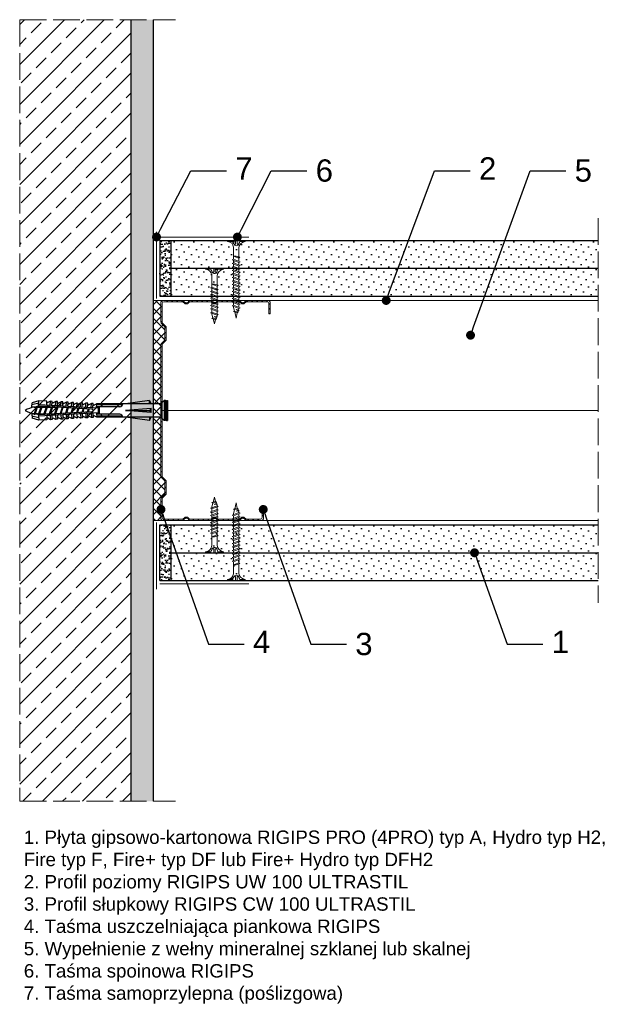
# Model space of a CAD drawing. Header units: millimetres. Extents: x 1535 to 2839, y 580 to 1600.
# Tile 4 of 6: x 2574 to 2839, y 584 to 1026. Entities that reach past the tile are written whole.
import ezdxf
from ezdxf import colors
from ezdxf.entities.mleader import LeaderData, LeaderLine
from ezdxf.math import Vec2, Vec3

# ---------------------------------------------------------------- set-up
doc = ezdxf.new("R2010")
doc.units = ezdxf.units.MM
doc.linetypes.add('ACAD_ISO02W100', pattern=[15, 12, -3])
for name, color, linetype, lineweight in [('_ISOVER WELNA', 7, 'BATTING', 9), ('_RIGIPS AKCESORIA', 7, 'Continuous', 18), ('_RIGIPS G-K', 7, 'Continuous', 25), ('_RIGIPS PROFIL', 7, 'Continuous', 18), ('KRESKOWANIE', 7, 'Continuous', 9), ('OPISY', 7, 'Continuous', 9), ('PRZERYWANA', 7, 'ACAD_ISO02W100', 9)]:
    doc.layers.add(name, color=color, linetype=linetype, lineweight=lineweight)
doc.styles.get("Standard").update_dxf_attribs({"font": 'arial.ttf'})
doc.linetypes.add('BATTING', pattern='A,0.00254,-2.54,[134,ltypeshp.shx,S=2.54,R=0,X=-2.54,Y=0],-5.08,[134,ltypeshp.shx,S=2.54,R=180,X=2.54,Y=0],-2.54', length=10.16254)
pattern_1 = [(225, (338.4632, -189.8917), (1.122532, -3.367596), [0, -3.175])]
pattern_2 = [(225, (338.4632, -188.0917), (1.122532, -3.367596), [0, -3.175])]

# ---------------------------------------------------------------- blocks, each defined once
blk = doc.blocks.new('TN 25')
at = {"layer": '_RIGIPS AKCESORIA'}
for p, q in [((0, -0.84), (0, 7.16)), ((0, 7.16), (0.46, 7.16)), ((0.46, 4.78), (0, 4.78)), ((0.46, 7.16), (0.46, 4.78)), ((3.02, 4.46), (8.47, 4.46)), ((7.12, 4.46), (7.12, 3.18)), ((8.03, 2.01), (7.12, 4.46)), ((8.47, 4.46), (8.79, 5)), ((9.61, 1.51), (8.47, 4.46)), ((8.79, 5), (9.93, 2.01)), ((9, 4.46), (10.1, 4.46)), ((10.1, 4.46), (10.41, 5)), ((11.23, 1.51), (10.1, 4.46)), ((10.41, 5), (11.56, 2.01)), ((10.62, 4.46), (11.67, 4.46)), ((11.67, 4.46), (11.99, 5)), ((12.81, 1.51), (11.67, 4.46)), ((11.99, 5), (13.14, 2.01)), ((12.2, 4.46), (13.21, 4.46)), ((13.21, 4.46), (13.52, 5)), ((14.34, 1.51), (13.21, 4.46)), ((13.52, 5), (14.67, 2.01)), ((13.73, 4.46), (14.8, 4.46)), ((14.8, 4.46), (15.12, 5)), ((15.94, 1.51), (14.8, 4.46)), ((15.12, 5), (16.26, 2.01)), ((15.33, 4.46), (16.42, 4.46)), ((16.42, 4.46), (16.73, 5)), ((17.55, 1.51), (16.42, 4.46)), ((16.73, 5), (17.88, 2.01)), ((16.94, 4.46), (17.99, 4.46)), ((17.99, 4.46), (18.31, 5)), ((19.13, 1.51), (17.99, 4.46)), ((18.31, 5), (19.45, 2.01)), ((18.52, 4.46), (19.68, 4.46)), ((19.68, 4.46), (20, 5)), ((20.82, 1.51), (19.68, 4.46)), ((20, 5), (21.14, 2.01)), ((20.21, 4.46), (20.7, 4.46)), ((20.7, 4.46), (22.28, 3.98)), ((0, 3.5), (1.77, 3.5)), ((0, 2.83), (1.77, 2.83)), ((0.46, 1.64), (0, 1.64)), ((0.46, -0.84), (0.46, 1.64)), ((1.77, 3.5), (1.77, 4.2)), ((1.77, 2.83), (1.77, 2.18)), ((7.49, 2.01), (3.55, 2.01)), ((7.12, 3.18), (7.65, 1.53)), ((7.65, 1.53), (8.03, 2.01)), ((9.41, 2.01), (8.03, 2.01)), ((9.93, 2.01), (9.61, 1.51)), ((11.04, 2.01), (9.93, 2.01)), ((11.56, 2.01), (11.23, 1.51)), ((12.61, 2.01), (11.56, 2.01)), ((13.14, 2.01), (12.81, 1.51)), ((14.15, 2.01), (13.14, 2.01)), ((14.67, 2.01), (14.34, 1.51)), ((15.74, 2.01), (14.67, 2.01)), ((16.26, 2.01), (15.94, 1.51)), ((17.36, 2.01), (16.26, 2.01)), ((17.88, 2.01), (17.55, 1.51)), ((18.93, 2.01), (17.88, 2.01)), ((19.45, 2.01), (19.13, 1.51)), ((19.45, 2.01), (20.62, 2.01)), ((21.14, 2.01), (20.82, 1.51)), ((21.14, 2.01), (21.81, 2.12)), ((21.85, 1.83), (21.67, 3.28)), ((21.67, 3.28), (22.14, 2.4)), ((22.14, 2.4), (21.85, 1.83)), ((22.7, 2.36), (22.14, 2.4)), ((22.28, 3.98), (22.56, 4.37)), ((22.7, 2.36), (22.28, 3.98)), ((22.56, 4.37), (23.03, 2.71)), ((23.03, 2.71), (22.7, 2.36)), ((22.71, 3.85), (25, 3.24)), ((25, 3.24), (23.03, 2.71)), ((0, -0.84), (0.46, -0.84))]:
    blk.add_line(p, q, dxfattribs=at)
for centre, major_axis, ratio, start_param, end_param in [((3.09, 7.67), (0.17, 3.2), 0.826134, 1.773653, 3.180586), ((-0.04, 0.9), (0, 3.93), 0.848176, -0.720942, -0.151112), ((3.37, -1.57), (0.28, 3.57), 0.832181, 0.035984, 1.430787), ((-2.73, 15.91), (0, 14.76), 0.848176, 3.399396, 3.475072), ((0.59, 4.62), (0, 2.81), 0.848176, 3.475072, 3.862535), ((1.66, 3.18), (0, 0.895), 0.848176, -1.552777, -0.720942), ((1.66, 3.18), (0, 0.895), 0.848176, 3.862535, 4.730408)]:
    blk.add_ellipse(centre, major_axis=major_axis, ratio=ratio, start_param=start_param, end_param=end_param, dxfattribs=at)
blk = doc.blocks.new('CW 100 ULTRASTIL')
h = blk.add_hatch()
h.set_pattern_fill('ANSI31', color=256, scale=0.5, style=0)
h.paths.add_polyline_path([(179.46, 109.85, -0.198912), (179.6, 110.2), (181.11, 111.71, 0.198912), (181.26, 112.06), (181.26, 117.65, 0.198912), (181.11, 118), (179.6, 119.51, -0.198912), (179.46, 119.86), (179.46, 128.31, -0.414214), (180.26, 129.11), (188.58, 129.11, -0.198912), (188.93, 128.96), (189.64, 128.25, 0.198912), (189.99, 128.11), (190.58, 128.11, 0.198912), (190.93, 128.25), (191.64, 128.96, -0.198912), (191.99, 129.11), (201.28, 129.11, -0.198912), (201.63, 128.96), (202.34, 128.25, 0.198912), (202.69, 128.11), (203.28, 128.11, 0.198912), (203.63, 128.25), (204.34, 128.96, -0.198912), (204.69, 129.11), (213.98, 129.11, -0.198912), (214.33, 128.96), (215.04, 128.25, 0.198912), (215.39, 128.11), (215.98, 128.11, 0.198912), (216.33, 128.25), (217.04, 128.96, -0.198912), (217.39, 129.11), (226.56, 129.11, -0.414214), (227.36, 128.31), (227.36, 123.66), (227.91, 123.66), (227.91, 128.86, 0.414214), (227.11, 129.66), (217.39, 129.66, 0.198912), (217.04, 129.51), (216.33, 128.8, -0.198912), (215.98, 128.66), (215.39, 128.66, -0.198912), (215.04, 128.8), (214.33, 129.51, 0.198912), (213.98, 129.66), (204.69, 129.66, 0.198912), (204.34, 129.51), (203.63, 128.8, -0.198912), (203.28, 128.66), (202.69, 128.66, -0.198912), (202.34, 128.8), (201.63, 129.51, 0.198912), (201.28, 129.66), (191.99, 129.66, 0.198912), (191.64, 129.51), (190.93, 128.8, -0.198912), (190.58, 128.66), (189.99, 128.66, -0.198912), (189.64, 128.8), (188.93, 129.51, 0.198912), (188.58, 129.66), (179.71, 129.66, 0.414214), (178.91, 128.86), (178.91, 119.86, 0.198912), (179.05, 119.51), (180.56, 118, -0.198912), (180.71, 117.65), (180.71, 112.06, -0.198912), (180.56, 111.71), (179.05, 110.2, 0.198912), (178.91, 109.85), (178.91, 50.66, 0.198912), (179.05, 50.31), (180.56, 48.8, -0.198912), (180.71, 48.45), (180.71, 42.86, -0.198912), (180.56, 42.51), (179.05, 41, 0.198912), (178.91, 40.65), (178.91, 31.66, 0.414214), (179.71, 30.86), (188.58, 30.86, 0.198912), (188.93, 31), (189.64, 31.71, -0.198912), (189.99, 31.86), (190.58, 31.86, -0.198912), (190.93, 31.71), (191.64, 31, 0.198912), (191.99, 30.86), (201.28, 30.86, 0.198912), (201.63, 31), (202.34, 31.71, -0.198912), (202.69, 31.86), (203.28, 31.86, -0.198912), (203.63, 31.71), (204.34, 31, 0.198912), (204.69, 30.86), (213.98, 30.86, 0.198912), (214.33, 31), (215.04, 31.71, -0.198912), (215.39, 31.86), (215.98, 31.86, -0.198912), (216.33, 31.71), (217.04, 31, 0.198912), (217.39, 30.86), (224.11, 30.86, 0.414214), (224.91, 31.66), (224.91, 36.86), (224.36, 36.86), (224.36, 32.21, -0.414214), (223.56, 31.41), (217.39, 31.41, -0.198912), (217.04, 31.55), (216.33, 32.26, 0.198912), (215.98, 32.41), (215.39, 32.41, 0.198912), (215.04, 32.26), (214.33, 31.55, -0.198912), (213.98, 31.41), (204.69, 31.41, -0.198912), (204.34, 31.55), (203.63, 32.26, 0.198912), (203.28, 32.41), (202.69, 32.41, 0.198912), (202.34, 32.26), (201.63, 31.55, -0.198912), (201.28, 31.41), (191.99, 31.41, -0.198912), (191.64, 31.55), (190.93, 32.26, 0.198912), (190.58, 32.41), (189.99, 32.41, 0.198912), (189.64, 32.26), (188.93, 31.55, -0.198912), (188.58, 31.41), (180.26, 31.41, -0.414214), (179.46, 32.21), (179.46, 40.65, -0.198912), (179.6, 41), (181.11, 42.51, 0.198912), (181.26, 42.86), (181.26, 48.45, 0.198912), (181.11, 48.8), (179.6, 50.31, -0.198912), (179.46, 50.66)])
at = {"layer": '_RIGIPS PROFIL'}
for p, q in [((178.91, 128.86), (178.91, 119.86)), ((179.46, 128.31), (179.46, 119.86)), ((188.58, 129.66), (179.71, 129.66)), ((188.58, 129.11), (180.26, 129.11)), ((188.93, 129.51), (189.64, 128.8)), ((188.93, 128.96), (189.64, 128.25)), ((190.58, 128.66), (189.99, 128.66)), ((191.64, 129.51), (190.93, 128.8)), ((191.64, 128.96), (190.93, 128.25)), ((201.28, 129.66), (191.99, 129.66)), ((201.28, 129.11), (191.99, 129.11)), ((201.63, 129.51), (202.34, 128.8)), ((201.63, 128.96), (202.34, 128.25)), ((203.28, 128.66), (202.69, 128.66)), ((204.34, 129.51), (203.63, 128.8)), ((204.34, 128.96), (203.63, 128.25)), ((204.69, 129.66), (213.98, 129.66)), ((204.69, 129.11), (213.98, 129.11)), ((214.33, 129.51), (215.04, 128.8)), ((214.33, 128.96), (215.04, 128.25)), ((215.98, 128.66), (215.39, 128.66)), ((217.04, 129.51), (216.33, 128.8)), ((217.04, 128.96), (216.33, 128.25)), ((227.11, 129.66), (217.39, 129.66)), ((226.56, 129.11), (217.39, 129.11)), ((227.36, 123.66), (227.36, 128.31)), ((227.91, 123.66), (227.91, 128.86)), ((190.58, 128.11), (189.99, 128.11)), ((203.28, 128.11), (202.69, 128.11)), ((215.98, 128.11), (215.39, 128.11)), ((180.56, 118), (179.05, 119.51)), ((181.11, 118), (179.6, 119.51)), ((227.36, 123.66), (227.91, 123.66)), ((180.71, 117.65), (180.71, 112.06)), ((181.26, 117.65), (181.26, 112.06)), ((180.56, 111.71), (179.05, 110.2)), ((181.11, 111.71), (179.6, 110.2)), ((178.91, 109.85), (178.91, 50.66)), ((179.46, 109.85), (179.46, 50.66)), ((180.56, 48.8), (179.05, 50.31)), ((181.11, 48.8), (179.6, 50.31)), ((180.71, 42.86), (180.71, 48.45)), ((181.26, 42.86), (181.26, 48.45)), ((178.91, 31.66), (178.91, 40.65)), ((180.56, 42.51), (179.05, 41)), ((179.46, 32.21), (179.46, 40.65)), ((181.11, 42.51), (179.6, 41)), ((224.36, 36.86), (224.36, 32.21)), ((224.36, 36.86), (224.91, 36.86)), ((224.91, 36.86), (224.91, 31.66)), ((188.58, 31.41), (180.26, 31.41)), ((188.93, 31.55), (189.64, 32.26)), ((188.93, 31), (189.64, 31.71)), ((190.58, 32.41), (189.99, 32.41)), ((190.58, 31.86), (189.99, 31.86)), ((191.64, 31.55), (190.93, 32.26)), ((191.64, 31), (190.93, 31.71)), ((201.28, 31.41), (191.99, 31.41)), ((201.63, 31.55), (202.34, 32.26)), ((201.63, 31), (202.34, 31.71)), ((203.28, 32.41), (202.69, 32.41)), ((203.28, 31.86), (202.69, 31.86)), ((204.34, 31.55), (203.63, 32.26)), ((204.34, 31), (203.63, 31.71)), ((204.69, 31.41), (213.98, 31.41)), ((214.33, 31.55), (215.04, 32.26)), ((214.33, 31), (215.04, 31.71)), ((215.98, 32.41), (215.39, 32.41)), ((215.98, 31.86), (215.39, 31.86)), ((217.04, 31.55), (216.33, 32.26)), ((217.04, 31), (216.33, 31.71)), ((223.56, 31.41), (217.39, 31.41)), ((188.58, 30.86), (179.71, 30.86)), ((201.28, 30.86), (191.99, 30.86)), ((204.69, 30.86), (213.98, 30.86)), ((224.11, 30.86), (217.39, 30.86))]:
    blk.add_line(p, q, dxfattribs=at)
for centre, radius, start, end in [((179.71, 128.86), 0.8, 90, 180), ((180.26, 128.31), 0.8, 90, 180), ((188.58, 129.16), 0.5, 45, 90), ((188.58, 128.61), 0.5, 45, 90), ((189.99, 129.16), 0.5, 225, 270), ((189.99, 128.61), 0.5, 225, 270), ((190.58, 129.16), 0.5, 270, 315), ((190.58, 128.61), 0.5, 270, 315), ((191.99, 129.16), 0.5, 90, 135), ((191.99, 128.61), 0.5, 90, 135), ((201.28, 129.16), 0.5, 45, 90), ((201.28, 128.61), 0.5, 45, 90), ((202.69, 129.16), 0.5, 225, 270), ((202.69, 128.61), 0.5, 225, 270), ((203.28, 129.16), 0.5, 270, 315), ((203.28, 128.61), 0.5, 270, 315), ((204.69, 129.16), 0.5, 90, 135), ((204.69, 128.61), 0.5, 90, 135), ((213.98, 129.16), 0.5, 45, 90), ((213.98, 128.61), 0.5, 45, 90), ((215.39, 129.16), 0.5, 225, 270), ((215.39, 128.61), 0.5, 225, 270), ((215.98, 129.16), 0.5, 270, 315), ((215.98, 128.61), 0.5, 270, 315), ((217.39, 129.16), 0.5, 90, 135), ((217.39, 128.61), 0.5, 90, 135), ((226.56, 128.31), 0.8, 0, 90), ((227.11, 128.86), 0.8, 0, 90), ((179.41, 119.86), 0.5, 180, 225), ((179.96, 119.86), 0.5, 180, 225), ((180.21, 117.65), 0.5, 0, 45), ((180.76, 117.65), 0.5, 0, 45), ((180.21, 112.06), 0.5, 315, 0), ((180.76, 112.06), 0.5, 315, 0), ((179.41, 109.85), 0.5, 135, 180), ((179.96, 109.85), 0.5, 135, 180), ((179.41, 50.66), 0.5, 180, 225), ((179.96, 50.66), 0.5, 180, 225), ((180.21, 48.45), 0.5, 0, 45), ((180.76, 48.45), 0.5, 0, 45), ((179.41, 40.65), 0.5, 135, 180), ((179.96, 40.65), 0.5, 135, 180), ((180.21, 42.86), 0.5, 315, 0), ((180.76, 42.86), 0.5, 315, 0), ((179.71, 31.66), 0.8, 180, 270), ((180.26, 32.21), 0.8, 180, 270), ((188.58, 31.91), 0.5, 270, 315), ((188.58, 31.36), 0.5, 270, 315), ((189.99, 31.91), 0.5, 90, 135), ((189.99, 31.36), 0.5, 90, 135), ((190.58, 31.91), 0.5, 45, 90), ((190.58, 31.36), 0.5, 45, 90), ((191.99, 31.91), 0.5, 225, 270), ((191.99, 31.36), 0.5, 225, 270), ((201.28, 31.91), 0.5, 270, 315), ((201.28, 31.36), 0.5, 270, 315), ((202.69, 31.91), 0.5, 90, 135), ((202.69, 31.36), 0.5, 90, 135), ((203.28, 31.91), 0.5, 45, 90), ((203.28, 31.36), 0.5, 45, 90), ((204.69, 31.91), 0.5, 225, 270), ((204.69, 31.36), 0.5, 225, 270), ((213.98, 31.91), 0.5, 270, 315), ((213.98, 31.36), 0.5, 270, 315), ((215.39, 31.91), 0.5, 90, 135), ((215.39, 31.36), 0.5, 90, 135), ((215.98, 31.91), 0.5, 45, 90), ((215.98, 31.36), 0.5, 45, 90), ((217.39, 31.91), 0.5, 225, 270), ((217.39, 31.36), 0.5, 225, 270), ((223.56, 32.21), 0.8, 270, 0), ((224.11, 31.66), 0.8, 270, 0)]:
    blk.add_arc(centre, radius, start, end, dxfattribs=at)
blk = doc.blocks.new('TN 35')
at = {"layer": '_RIGIPS AKCESORIA'}
for p, q in [((0, -0.84), (0, 7.16)), ((0, 7.16), (0.46, 7.16)), ((0.46, 4.78), (0, 4.78)), ((0.46, 7.16), (0.46, 4.78)), ((3.02, 4.46), (8.47, 4.46)), ((7.12, 4.46), (7.12, 3.18)), ((8.03, 2.01), (7.12, 4.46)), ((8.47, 4.46), (8.79, 5)), ((9.61, 1.51), (8.47, 4.46)), ((8.79, 5), (9.93, 2.01)), ((9, 4.46), (10.1, 4.46)), ((10.1, 4.46), (10.41, 5)), ((11.23, 1.51), (10.1, 4.46)), ((10.41, 5), (11.56, 2.01)), ((10.62, 4.46), (11.67, 4.46)), ((11.67, 4.46), (11.99, 5)), ((12.81, 1.51), (11.67, 4.46)), ((11.99, 5), (13.14, 2.01)), ((12.2, 4.46), (13.21, 4.46)), ((13.21, 4.46), (13.52, 5)), ((14.34, 1.51), (13.21, 4.46)), ((13.52, 5), (14.67, 2.01)), ((13.73, 4.46), (14.8, 4.46)), ((14.8, 4.46), (15.12, 5)), ((15.94, 1.51), (14.8, 4.46)), ((15.12, 5), (16.26, 2.01)), ((15.33, 4.46), (16.42, 4.46)), ((16.42, 4.46), (16.73, 5)), ((17.55, 1.51), (16.42, 4.46)), ((16.73, 5), (17.88, 2.01)), ((16.94, 4.46), (17.99, 4.46)), ((17.99, 4.46), (18.31, 5)), ((19.13, 1.51), (17.99, 4.46)), ((18.31, 5), (19.45, 2.01)), ((18.52, 4.46), (19.57, 4.46)), ((19.57, 4.46), (19.88, 5)), ((20.7, 1.51), (19.57, 4.46)), ((19.88, 5), (21.03, 2.01)), ((20.09, 4.46), (21.14, 4.46)), ((21.14, 4.46), (21.46, 5)), ((22.28, 1.51), (21.14, 4.46)), ((21.46, 5), (22.6, 2.01)), ((21.67, 4.46), (22.72, 4.46)), ((22.72, 4.46), (23.03, 5)), ((23.85, 1.51), (22.72, 4.46)), ((23.03, 5), (24.18, 2.01)), ((23.24, 4.46), (24.29, 4.46)), ((24.29, 4.46), (24.61, 5)), ((25.43, 1.51), (24.29, 4.46)), ((24.61, 5), (25.75, 2.01)), ((24.81, 4.46), (25.87, 4.46)), ((25.87, 4.46), (26.18, 5)), ((27, 1.51), (25.87, 4.46)), ((26.18, 5), (27.33, 2.01)), ((26.39, 4.46), (27.44, 4.46)), ((27.44, 4.46), (27.76, 5)), ((28.58, 1.51), (27.44, 4.46)), ((27.76, 5), (28.9, 2.01)), ((27.96, 4.46), (29.13, 4.46)), ((29.13, 4.46), (29.45, 5)), ((30.27, 1.51), (29.13, 4.46)), ((29.45, 5), (30.59, 2.01)), ((29.65, 4.46), (30.15, 4.46)), ((30.15, 4.46), (31.73, 3.98)), ((0, 3.5), (1.77, 3.5)), ((0, 2.83), (1.77, 2.83)), ((0.46, 1.64), (0, 1.64)), ((0.46, -0.84), (0.46, 1.64)), ((1.77, 3.5), (1.77, 4.2)), ((1.77, 2.83), (1.77, 2.18)), ((7.49, 2.01), (3.55, 2.01)), ((7.12, 3.18), (7.65, 1.53)), ((7.65, 1.53), (8.03, 2.01)), ((9.41, 2.01), (8.03, 2.01)), ((9.93, 2.01), (9.61, 1.51)), ((11.04, 2.01), (9.93, 2.01)), ((11.56, 2.01), (11.23, 1.51)), ((12.61, 2.01), (11.56, 2.01)), ((13.14, 2.01), (12.81, 1.51)), ((14.15, 2.01), (13.14, 2.01)), ((14.67, 2.01), (14.34, 1.51)), ((15.74, 2.01), (14.67, 2.01)), ((16.26, 2.01), (15.94, 1.51)), ((17.36, 2.01), (16.26, 2.01)), ((17.88, 2.01), (17.55, 1.51)), ((18.93, 2.01), (17.84, 2.01)), ((19.45, 2.01), (19.13, 1.51)), ((20.51, 2.01), (19.41, 2.01)), ((21.03, 2.01), (20.7, 1.51)), ((22.08, 2.01), (20.99, 2.01)), ((22.6, 2.01), (22.28, 1.51)), ((23.66, 2.01), (22.56, 2.01)), ((24.18, 2.01), (23.85, 1.51)), ((25.23, 2.01), (24.14, 2.01)), ((25.75, 2.01), (25.43, 1.51)), ((26.81, 2.01), (25.71, 2.01)), ((27.33, 2.01), (27, 1.51)), ((28.38, 2.01), (27.33, 2.01)), ((28.9, 2.01), (28.58, 1.51)), ((28.9, 2.01), (30.07, 2.01)), ((30.59, 2.01), (30.27, 1.51)), ((30.59, 2.01), (31.26, 2.12)), ((31.3, 1.83), (31.12, 3.28)), ((31.12, 3.28), (31.59, 2.4)), ((31.59, 2.4), (31.3, 1.83)), ((32.15, 2.36), (31.59, 2.4)), ((31.73, 3.98), (32.01, 4.37)), ((32.15, 2.36), (31.73, 3.98)), ((32.01, 4.37), (32.48, 2.71)), ((32.48, 2.71), (32.15, 2.36)), ((32.16, 3.85), (35, 3.24)), ((35, 3.24), (32.48, 2.71)), ((0, -0.84), (0.46, -0.84))]:
    blk.add_line(p, q, dxfattribs=at)
for centre, major_axis, ratio, start_param, end_param in [((3.09, 7.67), (0.17, 3.2), 0.826134, 1.773653, 3.180586), ((-0.04, 0.9), (0, 3.93), 0.848176, -0.720942, -0.151112), ((3.37, -1.57), (0.28, 3.57), 0.832181, 0.035984, 1.430787), ((-2.73, 15.91), (0, 14.76), 0.848176, 3.399396, 3.475072), ((0.59, 4.62), (0, 2.81), 0.848176, 3.475072, 3.862535), ((1.66, 3.18), (0, 0.895), 0.848176, -1.552777, -0.720942), ((1.66, 3.18), (0, 0.895), 0.848176, 3.862535, 4.730408)]:
    blk.add_ellipse(centre, major_axis=major_axis, ratio=ratio, start_param=start_param, end_param=end_param, dxfattribs=at)
blk = doc.blocks.new('kolek rozprezny komplet 60')
for p, q in [((390.66, 217.01), (390.76, 218.91)), ((393.15, 216.88), (390.66, 217.01)), ((393.75, 218.75), (390.71, 217.96)), ((393.81, 219.85), (390.76, 218.91)), ((391.67, 216.95), (392.67, 216.95)), ((392.67, 216.95), (391.67, 213.95)), ((392.67, 216.95), (392.07, 213.95)), ((393.07, 216.95), (392.07, 213.95)), ((392.67, 216.95), (393.04, 217.45)), ((393.07, 216.95), (393.04, 217.45)), ((393.07, 216.95), (394.67, 216.95)), ((394.67, 216.95), (393.67, 213.95)), ((393.68, 217.35), (393.81, 219.85)), ((417.38, 216.11), (393.68, 217.35)), ((420.47, 216.55), (393.71, 217.95)), ((397.41, 219.66), (393.81, 219.85)), ((394.67, 216.95), (394.07, 213.95)), ((395.07, 216.95), (394.07, 213.95)), ((394.67, 216.95), (394.92, 217.29)), ((395.07, 216.95), (395.05, 217.28)), ((395.07, 216.95), (397.07, 216.95)), ((397.07, 216.95), (396.07, 213.95)), ((397.07, 216.95), (396.47, 213.95)), ((397.47, 216.95), (396.47, 213.95)), ((397.07, 216.95), (397.23, 217.17)), ((397.31, 217.76), (397.41, 219.66)), ((397.47, 216.95), (397.46, 217.16)), ((397.47, 216.95), (399.47, 216.95)), ((397.67, 217.14), (397.71, 217.74)), ((399, 219.58), (397.82, 218.98)), ((398.47, 217.1), (398.5, 217.7)), ((399.47, 216.95), (398.47, 213.95)), ((399.47, 216.95), (398.87, 213.95)), ((399.87, 216.95), (398.87, 213.95)), ((398.9, 217.68), (399, 219.58)), ((399.8, 219.54), (399, 219.58)), ((399.47, 216.95), (399.55, 217.05)), ((399.7, 217.64), (399.8, 219.54)), ((399.87, 216.95), (399.87, 217.03)), ((399.87, 216.95), (401.38, 216.95)), ((400.07, 217.02), (400.1, 217.62)), ((401.4, 219.45), (400.22, 218.85)), ((400.87, 216.98), (400.9, 217.58)), ((401.87, 216.92), (400.87, 213.95)), ((401.87, 216.92), (401.27, 213.95)), ((402.26, 216.9), (401.27, 213.95)), ((401.3, 217.56), (401.4, 219.45)), ((402.2, 219.41), (401.4, 219.45)), ((402.1, 217.51), (402.2, 219.41)), ((402.47, 216.89), (402.5, 217.49)), ((403.8, 219.33), (402.61, 218.72)), ((403.27, 216.85), (403.3, 217.45)), ((404.22, 216.8), (403.31, 214.05)), ((403.7, 217.43), (403.8, 219.33)), ((404.24, 216.8), (403.7, 214.07)), ((404.62, 216.78), (403.72, 214.07)), ((404.6, 219.29), (403.8, 219.33)), ((404.5, 217.39), (404.6, 219.29)), ((404.86, 216.77), (404.9, 217.37)), ((406.19, 219.2), (405.01, 218.6)), ((405.66, 216.73), (405.69, 217.32)), ((406.58, 216.68), (405.75, 214.18)), ((406.09, 217.3), (406.19, 219.2)), ((406.62, 216.68), (406.12, 214.2)), ((406.99, 219.16), (406.19, 219.2)), ((406.89, 217.26), (406.99, 219.16)), ((407.26, 216.64), (407.29, 217.24)), ((408.59, 219.08), (407.41, 218.47)), ((408.06, 216.6), (408.09, 217.2)), ((408.49, 217.18), (408.59, 219.08)), ((409.39, 219.03), (408.59, 219.08)), ((409.29, 217.14), (409.39, 219.03)), ((409.66, 216.52), (409.69, 217.12)), ((410.99, 218.95), (409.8, 218.35)), ((410.46, 216.47), (410.49, 217.07)), ((410.89, 217.05), (410.99, 218.95)), ((412.59, 218.87), (411.4, 218.26)), ((412.05, 216.39), (412.09, 216.99)), ((412.49, 216.97), (412.59, 218.87)), ((413.38, 218.82), (412.59, 218.87)), ((412.85, 216.35), (412.89, 216.95)), ((413.28, 216.93), (413.38, 218.82)), ((414.98, 218.74), (413.8, 218.14)), ((414.45, 216.27), (414.48, 216.86)), ((414.88, 216.84), (414.98, 218.74)), ((415.78, 218.7), (414.98, 218.74)), ((415.25, 216.22), (415.28, 216.82)), ((415.68, 216.8), (415.78, 218.7)), ((417.38, 218.62), (416.2, 218.01)), ((417.28, 216.72), (417.38, 218.62)), ((418.18, 218.57), (417.38, 218.62)), ((418.08, 216.68), (418.18, 218.57)), ((419.78, 218.49), (418.59, 217.89)), ((419.68, 216.59), (419.78, 218.49)), ((430.17, 217.15), (419.71, 217.15)), ((431.37, 217.95), (419.75, 217.95)), ((448.67, 218.45), (419.77, 218.45)), ((420.47, 217.15), (420.47, 213.75)), ((420.67, 217.15), (420.67, 213.75)), ((420.87, 217.15), (420.87, 213.75)), ((443.47, 219.95), (432.8, 218.45)), ((443.47, 218.45), (443.47, 219.95)), ((443.47, 219.95), (444.34, 218.45)), ((450.17, 219.95), (448.67, 218.45)), ((448.67, 218.45), (448.67, 212.45)), ((448.67, 216.95), (448.67, 213.95)), ((450.17, 219.95), (450.17, 210.95)), ((450.67, 219.95), (450.17, 219.95)), ((450.67, 219.95), (450.67, 210.95)), ((450.67, 219.35), (451.17, 219.95)), ((451.17, 219.95), (451.67, 219.95)), ((451.17, 219.95), (451.17, 210.95)), ((451.67, 219.95), (451.67, 210.95)), ((393.15, 214.02), (390.66, 213.89)), ((390.66, 213.89), (390.76, 211.99)), ((393.75, 212.15), (390.71, 212.94)), ((391.67, 213.95), (391.71, 213.45)), ((391.71, 213.45), (392.07, 213.95)), ((392.07, 213.95), (393.67, 213.95)), ((393.67, 213.95), (393.7, 213.55)), ((417.38, 214.79), (393.68, 213.55)), ((393.68, 213.55), (393.81, 211.05)), ((420.47, 214.35), (393.71, 212.95)), ((393.78, 213.55), (394.07, 213.95)), ((394.07, 213.95), (396.07, 213.95)), ((396.07, 213.95), (396.09, 213.67)), ((396.28, 213.68), (396.47, 213.95)), ((396.47, 213.95), (398.47, 213.95)), ((397.31, 213.14), (397.41, 211.24)), ((397.67, 213.76), (397.71, 213.16)), ((398.47, 213.95), (398.48, 213.8)), ((398.47, 213.8), (398.5, 213.2)), ((398.77, 213.81), (398.87, 213.95)), ((398.87, 213.95), (400.87, 213.95)), ((398.9, 213.22), (399, 211.32)), ((399.7, 213.26), (399.8, 211.36)), ((400.07, 213.88), (400.1, 213.28)), ((400.87, 213.95), (400.88, 213.92)), ((400.87, 213.92), (400.9, 213.32)), ((401.27, 213.95), (401.38, 213.95)), ((401.27, 213.94), (401.27, 213.95)), ((401.3, 213.35), (401.4, 211.45)), ((402.1, 213.39), (402.2, 211.49)), ((402.47, 214.01), (402.5, 213.41)), ((403.27, 214.05), (403.3, 213.45)), ((403.7, 213.47), (403.8, 211.57)), ((404.5, 213.51), (404.6, 211.62)), ((404.86, 214.13), (404.9, 213.53)), ((406.19, 211.7), (405.01, 212.3)), ((405.66, 214.17), (405.69, 213.58)), ((406.09, 213.6), (406.19, 211.7)), ((406.98, 216.66), (406.16, 214.2)), ((406.89, 213.64), (406.99, 211.74)), ((407.26, 214.26), (407.29, 213.66)), ((408.59, 211.82), (407.41, 212.43)), ((408.06, 214.3), (408.09, 213.7)), ((408.94, 216.55), (408.19, 214.31)), ((408.49, 213.72), (408.59, 211.82)), ((408.99, 216.55), (408.55, 214.33)), ((409.34, 216.53), (408.6, 214.33)), ((409.29, 213.76), (409.39, 211.87)), ((409.66, 214.38), (409.69, 213.79)), ((410.99, 211.95), (409.8, 212.55)), ((410.46, 214.43), (410.49, 213.83)), ((411.3, 216.43), (410.64, 214.44)), ((410.89, 213.85), (410.99, 211.95)), ((411.37, 216.43), (410.98, 214.45)), ((411.69, 216.41), (411.04, 214.46)), ((412.59, 212.03), (411.4, 212.64)), ((412.05, 214.51), (412.09, 213.91)), ((412.49, 213.93), (412.59, 212.03)), ((412.85, 214.55), (412.89, 213.95)), ((413.66, 216.31), (413.08, 214.56)), ((413.28, 213.97), (413.38, 212.08)), ((413.75, 216.3), (413.4, 214.58)), ((414.05, 216.29), (413.49, 214.58)), ((414.98, 212.16), (413.8, 212.76)), ((414.45, 214.64), (414.48, 214.04)), ((414.88, 214.06), (414.98, 212.16)), ((415.25, 214.68), (415.28, 214.08)), ((416.02, 216.18), (415.52, 214.69)), ((415.68, 214.1), (415.78, 212.2)), ((416.12, 216.18), (415.83, 214.71)), ((416.41, 216.16), (415.93, 214.71)), ((417.38, 212.29), (416.2, 212.89)), ((417.28, 214.18), (417.38, 212.29)), ((418.18, 212.33), (417.38, 212.29)), ((418.22, 215.58), (418.01, 214.95)), ((418.08, 214.22), (418.18, 212.33)), ((419.78, 212.41), (418.59, 213.01)), ((419.68, 214.31), (419.78, 212.41)), ((430.17, 213.75), (419.71, 213.75)), ((431.37, 212.95), (419.75, 212.95)), ((448.67, 212.45), (419.77, 212.45)), ((444.34, 216.37), (432.8, 215.45)), ((432.8, 215.45), (443.47, 215.45)), ((444.34, 214.53), (432.8, 215.45)), ((443.47, 210.95), (432.8, 212.45)), ((444.34, 216.37), (443.47, 215.45)), ((444.34, 214.53), (443.47, 215.45)), ((443.47, 212.45), (443.47, 210.95)), ((443.47, 210.95), (444.34, 212.45)), ((444.34, 214.53), (444.34, 216.37)), ((450.17, 210.95), (448.67, 212.45)), ((393.81, 211.05), (390.76, 211.99)), ((397.41, 211.24), (393.81, 211.05)), ((399, 211.32), (397.82, 211.93)), ((399.8, 211.36), (399, 211.32)), ((401.4, 211.45), (400.22, 212.05)), ((402.2, 211.49), (401.4, 211.45)), ((403.8, 211.57), (402.61, 212.18)), ((404.6, 211.62), (403.8, 211.57)), ((406.99, 211.74), (406.19, 211.7)), ((409.39, 211.87), (408.59, 211.82)), ((413.38, 212.08), (412.59, 212.03)), ((415.78, 212.2), (414.98, 212.16)), ((450.67, 210.95), (450.17, 210.95)), ((450.67, 211.55), (451.17, 210.95)), ((451.17, 210.95), (451.67, 210.95))]:
    blk.add_line(p, q)
for centre, radius, start, end in [((393.41, 206.24), 10.85, 99.2038, 121.9083), ((393.65, 216.85), 0.5, 87, 177), ((397.68, 219.24), 0.3, 177, 297), ((400.08, 219.12), 0.3, 177, 297), ((402.48, 218.99), 0.3, 177, 297), ((404.87, 218.87), 0.3, 177, 297), ((407.27, 218.74), 0.3, 177, 297), ((409.67, 218.61), 0.3, 177, 297), ((411.27, 218.53), 0.3, 177, 297), ((413.66, 218.41), 0.3, 177, 297), ((416.06, 218.28), 0.3, 177, 297), ((418.46, 218.15), 0.3, 177, 297), ((422.67, 216.95), 1, 90, 168.463), ((430.17, 218.45), 1.3, 270, 0), ((393.41, 224.66), 10.85, 238.0917, 260.7962), ((393.65, 214.05), 0.5, 183, 273), ((404.87, 212.03), 0.3, 63, 183), ((407.27, 212.16), 0.3, 63, 183), ((409.67, 212.29), 0.3, 63, 183), ((411.27, 212.37), 0.3, 63, 183), ((413.66, 212.5), 0.3, 63, 183), ((416.06, 212.62), 0.3, 63, 183), ((417.55, 215.45), 0.682, 255.8604, 104.1386), ((418.46, 212.75), 0.3, 63, 183), ((422.67, 213.95), 1, 191.537, 270), ((430.17, 212.45), 1.3, 0, 90), ((397.68, 211.66), 0.3, 63, 183), ((400.08, 211.78), 0.3, 63, 183), ((402.48, 211.91), 0.3, 63, 183)]:
    blk.add_arc(centre, radius, start, end)
blk = doc.blocks.new('_Dot')
at = {"color": 0, "linetype": 'ByBlock', "lineweight": -2}
blk.add_line((-0.5, 0), (-1, 0), dxfattribs=at)
at = {"color": 0, "linetype": 'ByBlock', "const_width": 0.5}
blk.add_lwpolyline([(-0.25, 0, 1), (0.25, 0, 1)], format="xyb", close=True, dxfattribs=at)

msp = doc.modelspace()

# ---------------------------------------------------------------- hatches: boundary and pattern name
at = {"layer": '_RIGIPS AKCESORIA'}
h = msp.add_hatch(dxfattribs=at)
h.set_pattern_fill('ANSI37', color=256, style=0)
h.set_pattern_definition([(45, (338.4632, -188.9917), (-2.245064, 2.245064), []), (135, (338.4632, -188.9917), (-2.245064, -2.245064), [])])
h.paths.add_polyline_path([(2637.17, 880.49, -0.198912), (2637.31, 880.84), (2638.82, 882.35, 0.198912), (2638.97, 882.7), (2638.97, 888.29, 0.198912), (2638.82, 888.64), (2637.31, 890.15, -0.198912), (2637.17, 890.5), (2637.17, 899.49, -0.414214), (2637.97, 900.29), (2633.67, 900.29), (2633.67, 801.49), (2637.97, 801.49, -0.414214), (2637.17, 802.29), (2637.17, 811.29, -0.198912), (2637.31, 811.64), (2638.82, 813.15, 0.198912), (2638.97, 813.5), (2638.97, 819.09, 0.198912), (2638.82, 819.44), (2637.31, 820.95, -0.198912), (2637.17, 821.3)])
at = {"layer": '_RIGIPS G-K'}
h = msp.add_hatch(dxfattribs=at)
h.set_pattern_fill('AR-SAND', color=256, scale=0.05, style=0)
h.set_pattern_definition([(37.5, (622.1299, -188.0917), (-0.0800016, 2.4470662), [0, -1.9304, 0, -2.159, 0, -2.06375]), (7.5, (622.13, -188.0917), (2.2476164, 3.5841255), [0, -1.0414, 0, -1.7399, 0, -0.66675]), (327.5, (620.5678, -188.0917), (3.9549619, 0.007186), [0, -0.635, 0, -2.286, 0, -2.9845]), (317.5, (620.5678, -188.0917), (3.8177823, 1.1146466), [0, -0.3175, 0, -1.4986, 0, -1.7145])])
h.paths.add_polyline_path([(2641.67, 927.29), (2636.67, 927.29), (2636.67, 902.29), (2641.67, 902.29)])
h = msp.add_hatch(dxfattribs=at)
h.set_pattern_fill('DOTS', color=256, scale=2, angle=225, style=0)
h.set_pattern_definition(pattern_2)
h.paths.add_polyline_path([(2833.67, 927.29), (2641.67, 927.29), (2641.67, 914.79), (2833.67, 914.79)])
h = msp.add_hatch(dxfattribs=at)
h.set_pattern_fill('DOTS', color=256, scale=2, angle=225, style=0)
h.set_pattern_definition(pattern_2)
h.paths.add_polyline_path([(2833.67, 914.79), (2641.67, 914.79), (2641.67, 902.29), (2833.67, 902.29)])
h = msp.add_hatch(dxfattribs=at)
h.set_pattern_fill('AR-SAND', color=256, scale=0.05, style=0)
h.set_pattern_definition([(322.5, (622.1299, 1889.8759), (-0.0800016, -2.4470662), [0, -1.9304, 0, -2.159, 0, -2.06375]), (352.5, (622.13, 1889.876), (2.2476164, -3.5841255), [0, -1.0414, 0, -1.7399, 0, -0.66675]), (32.5, (620.5678, 1889.876), (3.9549619, -0.007186), [0, -0.635, 0, -2.286, 0, -2.9845]), (42.5, (620.5678, 1889.876), (3.8177823, -1.1146466), [0, -0.3175, 0, -1.4986, 0, -1.7145])])
h.paths.add_polyline_path([(2641.67, 774.49), (2636.67, 774.49), (2636.67, 799.49), (2641.67, 799.49)])
h = msp.add_hatch(dxfattribs=at)
h.set_pattern_fill('DOTS', color=256, scale=2, angle=225, style=0)
h.set_pattern_definition(pattern_1)
h.paths.add_polyline_path([(2833.67, 799.49), (2641.67, 799.49), (2641.67, 786.99), (2833.67, 786.99)])
h = msp.add_hatch(dxfattribs=at)
h.set_pattern_fill('DOTS', color=256, scale=2, angle=225, style=0)
h.set_pattern_definition(pattern_1)
h.paths.add_polyline_path([(2833.67, 786.99), (2641.67, 786.99), (2641.67, 774.49), (2833.67, 774.49)])
at = {"layer": 'KRESKOWANIE'}
h = msp.add_hatch(dxfattribs=at)
h.set_pattern_fill('ANSI33', color=256, scale=2, angle=180, style=0)
h.set_pattern_definition([(225, (688.463, -573.559), (8.980256, -8.980256), []), (225, (679.483, -573.559), (8.980256, -8.980256), [6.35, -3.175])])
h.paths.add_polyline_path([(2623.67, 1026.39), (2573.67, 1026.39), (2573.67, 675.39), (2623.67, 675.39)])
h = msp.add_hatch(dxfattribs=at)
h.set_pattern_fill('AR-SAND', color=256, scale=0.1, style=0)
h.set_pattern_definition([(37.5, (338.4632, -188.9917), (-0.160003, 4.8941324), [0, -3.8608, 0, -4.318, 0, -4.1275]), (7.5, (338.463, -188.9917), (4.495233, 7.168251), [0, -2.0828, 0, -3.4798, 0, -1.3335]), (327.5, (335.339, -188.9917), (7.909924, 0.014372), [0, -1.27, 0, -4.572, 0, -5.969]), (317.5, (335.339, -188.9917), (7.635565, 2.229293), [0, -0.635, 0, -2.9972, 0, -3.429])])
h.paths.add_polyline_path([(2633.67, 1026.39), (2623.67, 1026.39), (2623.67, 675.39), (2633.67, 675.39)])

# ---------------------------------------------------------------- linework, layer by layer
for p, q in [((2623.67, 1026.39), (2623.67, 675.39)), ((2633.67, 1026.39), (2633.67, 675.39))]:
    msp.add_line(p, q)
at = {"layer": '_ISOVER WELNA', "ltscale": 4.8}
msp.add_line((2833.67, 850.89), (2637.72, 850.89), dxfattribs=at)
at = {"layer": '_RIGIPS AKCESORIA'}
for p, q in [((2635.17, 901.19), (2635.17, 931.19)), ((2636.67, 928.79), (2676.67, 928.79)), ((2635.17, 800.59), (2635.17, 770.59)), ((2636.67, 772.99), (2676.67, 772.99))]:
    msp.add_line(p, q, dxfattribs=at)
at = {"layer": '_RIGIPS G-K'}
for p, q in [((2636.67, 927.29), (2833.67, 927.29)), ((2636.67, 927.29), (2636.67, 902.29)), ((2641.67, 927.29), (2641.67, 902.29)), ((2641.67, 914.79), (2833.67, 914.79)), ((2636.67, 902.29), (2833.67, 902.29)), ((2636.67, 799.49), (2833.67, 799.49)), ((2636.67, 774.49), (2636.67, 799.49)), ((2641.67, 799.49), (2641.67, 774.49)), ((2641.67, 786.99), (2833.67, 786.99)), ((2636.67, 774.49), (2833.67, 774.49))]:
    msp.add_line(p, q, dxfattribs=at)
at = {"layer": '_RIGIPS PROFIL'}
for p, q in [((2633.67, 900.29), (2833.67, 900.29)), ((2633.67, 801.49), (2833.67, 801.49))]:
    msp.add_line(p, q, dxfattribs=at)
at = {"layer": 'PRZERYWANA'}
for p, q in [((2573.67, 1026.39), (2643.67, 1026.39)), ((2573.67, 1026.39), (2573.67, 675.39)), ((2833.67, 937.29), (2833.67, 764.49)), ((2573.67, 675.39), (2643.67, 675.39))]:
    msp.add_line(p, q, dxfattribs=at)

# ---------------------------------------------------------------- block references
msp.add_blockref('kolek rozprezny komplet 60', (2188.49, 635.44))
at = {"layer": '_RIGIPS AKCESORIA', "xscale": -1, "rotation": 90}
for name, p in [('TN 35', (2674.19, 927.29)), ('TN 25', (2664.41, 914.79))]:
    msp.add_blockref(name, p, dxfattribs=at)
at = {"layer": '_RIGIPS AKCESORIA', "rotation": 90}
for name, p in [('TN 25', (2664.41, 786.99)), ('TN 35', (2674.19, 774.49))]:
    msp.add_blockref(name, p, dxfattribs=at)
at = {"layer": '_RIGIPS PROFIL'}
msp.add_blockref('CW 100 ULTRASTIL', (2458.26, 770.63), dxfattribs=at)

# ---------------------------------------------------------------- texts
at = {"insert": (2575.52, 662.25), "char_height": 6, "width": 265.8554, "attachment_point": 1}
msp.add_mtext('1. Płyta gipsowo-kartonowa RIGIPS PRO (4PRO) typ A, Hydro typ H2, Fire typ F, Fire+ typ DF lub Fire+ Hydro typ DFH2\\P2. Profil poziomy RIGIPS UW 100 ULTRASTIL\\P3. Profil słupkowy RIGIPS CW 100 ULTRASTIL\\P4. Taśma uszczelniająca piankowa RIGIPS\\P5. Wypełnienie z wełny mineralnej szklanej lub skalnej\\P6. Taśma spoinowa RIGIPS\\P7. Taśma samoprzylepna (poślizgowa)', dxfattribs=at)

# ---------------------------------------------------------------- leaders
at = {"layer": 'OPISY'}
ml = msp.add_multileader_mtext('Standard', dxfattribs=at)
ml.set_content('7', color=256)
ml.set_leader_properties()
ml.set_arrow_properties(name='DOT')
ml.build(insert=Vec2(0, 0))
ctx = ml.context
ctx.base_point, ctx.char_height, ctx.landing_gap_size, ctx.plane_origin = Vec3(2666.57, 958.58), 10, 4, Vec3(2473.98, 1102.23)
notes = []
notes.append((ctx, [(0, (1, 1, 0), (2650.57, 958.58), (1, 0), 16, [(0, [(2635.17, 928.79)], 0, [])])]))
ctx.mtext.insert, ctx.mtext.flow_direction = Vec3(2670.57, 964.58), 5
ml = msp.add_multileader_mtext('Standard', dxfattribs=at)
ml.set_content('2', color=256)
ml.set_leader_properties()
ml.set_arrow_properties(name='DOT')
ml.build(insert=Vec2(0, 0))
ctx = ml.context
ctx.base_point, ctx.char_height, ctx.landing_gap_size, ctx.plane_origin = Vec3(2776.1, 958.58), 10, 4, Vec3(2583.51, 1102.23)
notes.append((ctx, [(0, (1, 1, 0), (2760.1, 958.58), (1, 0), 16, [(0, [(2738.39, 900.29)], 0, [])])]))
ctx.mtext.insert, ctx.mtext.flow_direction = Vec3(2780.1, 964.58), 5
ml = msp.add_multileader_mtext('Standard', dxfattribs=at)
ml.set_content('6', color=256)
ml.set_leader_properties()
ml.set_arrow_properties(name='DOT')
ml.build(insert=Vec2(0, 0))
ctx = ml.context
ctx.base_point, ctx.char_height, ctx.landing_gap_size, ctx.plane_origin = Vec3(2702.7, 958.58), 10, 4, Vec3(2510.11, 1102.23)
notes.append((ctx, [(0, (1, 1, 0), (2686.7, 958.58), (1, 0), 16, [(0, [(2671.51, 928.79)], 0, [])])]))
ctx.mtext.insert, ctx.mtext.flow_direction = Vec3(2706.7, 963.66), 5
ml = msp.add_multileader_mtext('Standard', dxfattribs=at)
ml.set_content('5', color=256)
ml.set_leader_properties()
ml.set_arrow_properties(name='DOT')
ml.build(insert=Vec2(0, 0))
ctx = ml.context
ctx.base_point, ctx.char_height, ctx.landing_gap_size, ctx.plane_origin = Vec3(2819.07, 958.58), 10, 4, Vec3(2626.49, 1102.23)
notes.append((ctx, [(0, (1, 1, 0), (2803.07, 958.58), (1, 0), 16, [(0, [(2776.29, 884.69)], 0, [])])]))
ctx.mtext.insert, ctx.mtext.flow_direction = Vec3(2823.07, 963.66), 5
ml = msp.add_multileader_mtext('Standard', dxfattribs=at)
ml.set_content('4', color=256)
ml.set_leader_properties()
ml.set_arrow_properties(name='DOT')
ml.build(insert=Vec2(0, 0))
ctx = ml.context
ctx.base_point, ctx.char_height, ctx.landing_gap_size, ctx.plane_origin = Vec3(2674.52, 745.94), 10, 4, Vec3(2481.93, 602.28)
notes.append((ctx, [(0, (1, 1, 0), (2658.52, 745.94), (1, 0), 16, [(0, [(2637.17, 806.45)], 0, [])])]))
ctx.mtext.insert, ctx.mtext.flow_direction = Vec3(2678.52, 751.94), 5
ml = msp.add_multileader_mtext('Standard', dxfattribs=at)
ml.set_content('3', color=256)
ml.set_leader_properties()
ml.set_arrow_properties(name='DOT')
ml.build(insert=Vec2(0, 0))
ctx = ml.context
ctx.base_point, ctx.char_height, ctx.landing_gap_size, ctx.plane_origin = Vec3(2720.48, 745.94), 10, 4, Vec3(2527.89, 602.28)
notes.append((ctx, [(0, (1, 1, 0), (2704.48, 745.94), (1, 0), 16, [(0, [(2683.12, 806.45)], 0, [])])]))
ctx.mtext.insert, ctx.mtext.flow_direction = Vec3(2724.48, 751.03), 5
ml = msp.add_multileader_mtext('Standard', dxfattribs=at)
ml.set_content('1', color=256)
ml.set_leader_properties()
ml.set_arrow_properties(name='DOT')
ml.build(insert=Vec2(0, 0))
ctx = ml.context
ctx.base_point, ctx.char_height, ctx.landing_gap_size, ctx.plane_origin = Vec3(2808.78, 745.94), 10, 4, Vec3(2616.19, 602.28)
notes.append((ctx, [(0, (1, 1, 0), (2792.78, 745.94), (1, 0), 16, [(0, [(2778.07, 786.99)], 0, [])])]))
ctx.mtext.insert, ctx.mtext.flow_direction = Vec3(2812.78, 751.94), 5
for ctx, leaders in notes:
    for number, flags, end, landing, length, lines in leaders:
        leader = LeaderData()
        leader.index, (leader.has_last_leader_line, leader.has_dogleg_vector, leader.attachment_direction) = number, flags
        leader.last_leader_point, leader.dogleg_vector, leader.dogleg_length = Vec3(end), Vec3(landing), length
        for number, points, colour, breaks in lines:
            line = LeaderLine()
            line.index, line.vertices, line.color, line.breaks = number, Vec3.list(points), colors.encode_raw_color(colour), breaks
            leader.lines.append(line)
        ctx.leaders.append(leader)

doc.saveas('drawing.dxf')
